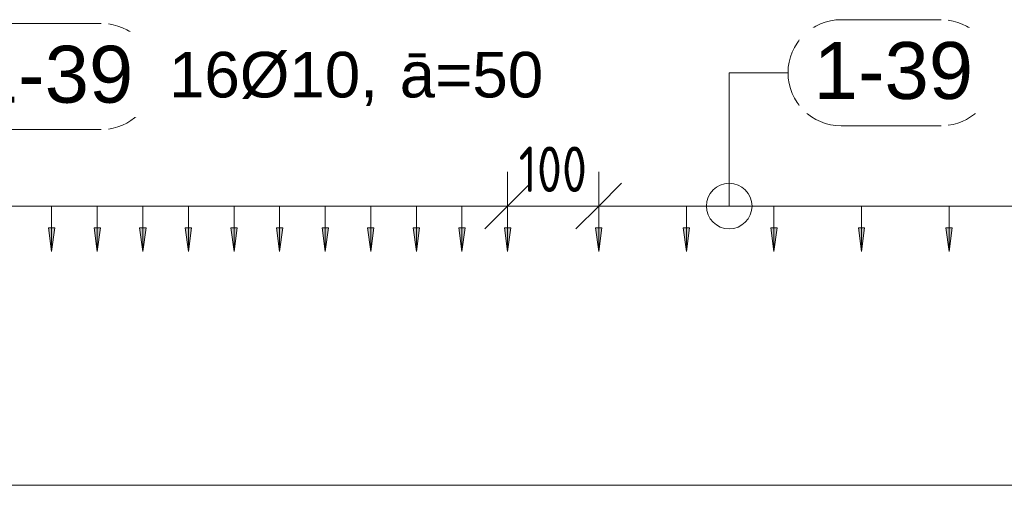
# Model space of a CAD drawing. Header units: millimetres. Extents: x 4307 to 42792, y 1610 to 10025.
# Tile 101 of 256: x 14855 to 15935, y 8920 to 9431. Entities that reach past the tile are written whole.
import ezdxf

# ---------------------------------------------------------------- set-up
doc = ezdxf.new("R2010")
doc.units = ezdxf.units.MM
for name, color, linetype, lineweight in [('A-ANNO-DIMS', 211, 'Continuous', 5), ('A-ANNO-DIMS-25', 211, 'Continuous', 5), ('S-BEAM', 12, 'Continuous', 9), ('S-COLS', 52, 'Continuous', 9), ('S-RBAR-IDEN', 171, 'Continuous', 5)]:
    doc.layers.add(name, color=color, linetype=linetype, lineweight=lineweight)
doc.styles.add('Arial', font='arial.ttf', dxfattribs={"height": 50})
doc.styles.add('Arial_1', font='arial.ttf', dxfattribs={"height": 62.5})
doc.styles.add('ISOCPEUR_2', font='isocpeur.ttf', dxfattribs={"width": 0.8, "height": 50})
doc.dimstyles.new('Vnitřní', dxfattribs={"dimscale": 304.8, "dimtxt": 49.799059, "dimasz": 0.164042, "dimexe": 0.123031, "dimexo": 0.0625, "dimgap": 0, "dimtad": 1, "dimdec": 0, "dimzin": 0, "dimdsep": 46, "dimtxsty": 'ISOCPEUR_2', "dimblk1": 'OBLIQUE', "dimblk2": 'OBLIQUE', "dimsah": 1, "dimcen": 0.09, "dimdle": 0.123031, "dimazin": 0, "dimtfac": 1, "dimtdec": 4, "dimtix": 1, "dimtmove": 0, "dimatfit": 3, "dimfxl": 0.123031, "dimfxlon": 1, "dimtvp": 1, "dimtolj": 1, "dimtzin": 0, "dimarcsym": 2})
doc.dimstyles.new('Výztuž_kusy__řezy_', dxfattribs={"dimscale": 304.8, "dimtxt": 0.18, "dimasz": 0, "dimexe": 0, "dimexo": 0.0625, "dimgap": 0.082021, "dimtad": 1, "dimdec": 0, "dimzin": 0, "dimdsep": 46, "dimtxsty": 'Arial_1', "dimblk1": 'NONE', "dimblk2": 'NONE', "dimsah": 1, "dimcen": 0.09, "dimazin": 0, "dimtfac": 1, "dimtdec": 4, "dimtix": 1, "dimtmove": 0, "dimatfit": 3, "dimfxl": 0.164042, "dimfxlon": 1, "dimtvp": 1, "dimtfill": 1, "dimtolj": 1, "dimtzin": 0, "dimarcsym": 2})

# ---------------------------------------------------------------- blocks, each defined once
blk = doc.blocks.new('DIMBLOCK99-V1')
at = {"layer": 'A-ANNO-DIMS-25'}
for points in [[(14840, 9176.4), (14843.5, 9202.7), (14836.5, 9202.7)], [(14890, 9176.4), (14893.5, 9202.7), (14886.5, 9202.7)]]:
    blk.add_hatch(color=256, dxfattribs=at).paths.add_polyline_path(points)
for p, q in [((14840, 9226.4), (14890, 9226.4)), ((14840, 9226.4), (14840, 9226.4)), ((14840, 9226.4), (14840, 9176.4)), ((14890, 9226.4), (14890, 9226.4)), ((14890, 9226.4), (14890, 9176.4)), ((14843.5, 9202.7), (14836.5, 9202.7)), ((14836.5, 9202.7), (14840, 9176.4)), ((14840, 9176.4), (14843.5, 9202.7)), ((14893.5, 9202.7), (14886.5, 9202.7)), ((14886.5, 9202.7), (14890, 9176.4)), ((14890, 9176.4), (14893.5, 9202.7))]:
    blk.add_line(p, q, dxfattribs=at)
blk = doc.blocks.new('_None')
blk = doc.blocks.new('DIMBLOCK100-V1')
at = {"layer": 'A-ANNO-DIMS-25'}
for points in [[(14890, 9176.4), (14893.5, 9202.7), (14886.5, 9202.7)], [(14940, 9176.4), (14943.5, 9202.7), (14936.5, 9202.7)]]:
    blk.add_hatch(color=256, dxfattribs=at).paths.add_polyline_path(points)
for p, q in [((14890, 9226.4), (14940, 9226.4)), ((14890, 9226.4), (14890, 9226.4)), ((14890, 9226.4), (14890, 9176.4)), ((14940, 9226.4), (14940, 9226.4)), ((14940, 9226.4), (14940, 9176.4)), ((14893.5, 9202.7), (14886.5, 9202.7)), ((14886.5, 9202.7), (14890, 9176.4)), ((14890, 9176.4), (14893.5, 9202.7)), ((14943.5, 9202.7), (14936.5, 9202.7)), ((14936.5, 9202.7), (14940, 9176.4)), ((14940, 9176.4), (14943.5, 9202.7))]:
    blk.add_line(p, q, dxfattribs=at)
blk = doc.blocks.new('DIMBLOCK101-V1')
at = {"layer": 'A-ANNO-DIMS-25'}
for points in [[(14940, 9176.4), (14943.5, 9202.7), (14936.5, 9202.7)], [(14990, 9176.4), (14993.5, 9202.7), (14986.5, 9202.7)]]:
    blk.add_hatch(color=256, dxfattribs=at).paths.add_polyline_path(points)
for p, q in [((14940, 9226.4), (14990, 9226.4)), ((14940, 9226.4), (14940, 9226.4)), ((14940, 9226.4), (14940, 9176.4)), ((14990, 9226.4), (14990, 9226.4)), ((14990, 9226.4), (14990, 9176.4)), ((14943.5, 9202.7), (14936.5, 9202.7)), ((14936.5, 9202.7), (14940, 9176.4)), ((14940, 9176.4), (14943.5, 9202.7)), ((14993.5, 9202.7), (14986.5, 9202.7)), ((14986.5, 9202.7), (14990, 9176.4)), ((14990, 9176.4), (14993.5, 9202.7))]:
    blk.add_line(p, q, dxfattribs=at)
blk = doc.blocks.new('DIMBLOCK102-V1')
at = {"layer": 'A-ANNO-DIMS-25'}
for points in [[(14990, 9176.4), (14993.5, 9202.7), (14986.5, 9202.7)], [(15040, 9176.4), (15043.5, 9202.7), (15036.5, 9202.7)]]:
    blk.add_hatch(color=256, dxfattribs=at).paths.add_polyline_path(points)
for p, q in [((14990, 9226.4), (15040, 9226.4)), ((14990, 9226.4), (14990, 9226.4)), ((14990, 9226.4), (14990, 9176.4)), ((15040, 9226.4), (15040, 9226.4)), ((15040, 9226.4), (15040, 9176.4)), ((14993.5, 9202.7), (14986.5, 9202.7)), ((14986.5, 9202.7), (14990, 9176.4)), ((14990, 9176.4), (14993.5, 9202.7)), ((15043.5, 9202.7), (15036.5, 9202.7)), ((15036.5, 9202.7), (15040, 9176.4)), ((15040, 9176.4), (15043.5, 9202.7))]:
    blk.add_line(p, q, dxfattribs=at)
blk = doc.blocks.new('DIMBLOCK103-V1')
at = {"layer": 'A-ANNO-DIMS-25'}
for points in [[(15040, 9176.4), (15043.5, 9202.7), (15036.5, 9202.7)], [(15090, 9176.4), (15093.5, 9202.7), (15086.5, 9202.7)]]:
    blk.add_hatch(color=256, dxfattribs=at).paths.add_polyline_path(points)
for p, q in [((15040, 9226.4), (15090, 9226.4)), ((15040, 9226.4), (15040, 9226.4)), ((15040, 9226.4), (15040, 9176.4)), ((15090, 9226.4), (15090, 9226.4)), ((15090, 9226.4), (15090, 9176.4)), ((15043.5, 9202.7), (15036.5, 9202.7)), ((15036.5, 9202.7), (15040, 9176.4)), ((15040, 9176.4), (15043.5, 9202.7)), ((15093.5, 9202.7), (15086.5, 9202.7)), ((15086.5, 9202.7), (15090, 9176.4)), ((15090, 9176.4), (15093.5, 9202.7))]:
    blk.add_line(p, q, dxfattribs=at)
blk = doc.blocks.new('DIMBLOCK104-V1')
at = {"layer": 'A-ANNO-DIMS-25'}
for points in [[(15090, 9176.4), (15093.5, 9202.7), (15086.5, 9202.7)], [(15140, 9176.4), (15143.5, 9202.7), (15136.5, 9202.7)]]:
    blk.add_hatch(color=256, dxfattribs=at).paths.add_polyline_path(points)
for p, q in [((15090, 9226.4), (15140, 9226.4)), ((15090, 9226.4), (15090, 9226.4)), ((15090, 9226.4), (15090, 9176.4)), ((15140, 9226.4), (15140, 9226.4)), ((15140, 9226.4), (15140, 9176.4)), ((15093.5, 9202.7), (15086.5, 9202.7)), ((15086.5, 9202.7), (15090, 9176.4)), ((15090, 9176.4), (15093.5, 9202.7)), ((15143.5, 9202.7), (15136.5, 9202.7)), ((15136.5, 9202.7), (15140, 9176.4)), ((15140, 9176.4), (15143.5, 9202.7))]:
    blk.add_line(p, q, dxfattribs=at)
blk = doc.blocks.new('DIMBLOCK105-V1')
at = {"layer": 'A-ANNO-DIMS-25'}
for points in [[(15140, 9176.4), (15143.5, 9202.7), (15136.5, 9202.7)], [(15190, 9176.4), (15193.5, 9202.7), (15186.5, 9202.7)]]:
    blk.add_hatch(color=256, dxfattribs=at).paths.add_polyline_path(points)
for p, q in [((15140, 9226.4), (15190, 9226.4)), ((15140, 9226.4), (15140, 9226.4)), ((15140, 9226.4), (15140, 9176.4)), ((15190, 9226.4), (15190, 9226.4)), ((15190, 9226.4), (15190, 9176.4)), ((15143.5, 9202.7), (15136.5, 9202.7)), ((15136.5, 9202.7), (15140, 9176.4)), ((15140, 9176.4), (15143.5, 9202.7)), ((15193.5, 9202.7), (15186.5, 9202.7)), ((15186.5, 9202.7), (15190, 9176.4)), ((15190, 9176.4), (15193.5, 9202.7))]:
    blk.add_line(p, q, dxfattribs=at)
blk = doc.blocks.new('DIMBLOCK106-V1')
at = {"layer": 'A-ANNO-DIMS-25'}
for points in [[(15190, 9176.4), (15193.5, 9202.7), (15186.5, 9202.7)], [(15240, 9176.4), (15243.5, 9202.7), (15236.5, 9202.7)]]:
    blk.add_hatch(color=256, dxfattribs=at).paths.add_polyline_path(points)
for p, q in [((15190, 9226.4), (15240, 9226.4)), ((15190, 9226.4), (15190, 9226.4)), ((15190, 9226.4), (15190, 9176.4)), ((15240, 9226.4), (15240, 9226.4)), ((15240, 9226.4), (15240, 9176.4)), ((15193.5, 9202.7), (15186.5, 9202.7)), ((15186.5, 9202.7), (15190, 9176.4)), ((15190, 9176.4), (15193.5, 9202.7)), ((15243.5, 9202.7), (15236.5, 9202.7)), ((15236.5, 9202.7), (15240, 9176.4)), ((15240, 9176.4), (15243.5, 9202.7))]:
    blk.add_line(p, q, dxfattribs=at)
blk = doc.blocks.new('DIMBLOCK107-V1')
at = {"layer": 'A-ANNO-DIMS-25'}
for points in [[(15240, 9176.4), (15243.5, 9202.7), (15236.5, 9202.7)], [(15290, 9176.4), (15293.5, 9202.7), (15286.5, 9202.7)]]:
    blk.add_hatch(color=256, dxfattribs=at).paths.add_polyline_path(points)
for p, q in [((15240, 9226.4), (15290, 9226.4)), ((15240, 9226.4), (15240, 9226.4)), ((15240, 9226.4), (15240, 9176.4)), ((15290, 9226.4), (15290, 9226.4)), ((15290, 9226.4), (15290, 9176.4)), ((15243.5, 9202.7), (15236.5, 9202.7)), ((15236.5, 9202.7), (15240, 9176.4)), ((15240, 9176.4), (15243.5, 9202.7)), ((15293.5, 9202.7), (15286.5, 9202.7)), ((15286.5, 9202.7), (15290, 9176.4)), ((15290, 9176.4), (15293.5, 9202.7))]:
    blk.add_line(p, q, dxfattribs=at)
blk = doc.blocks.new('DIMBLOCK108-V1')
at = {"layer": 'A-ANNO-DIMS-25'}
for points in [[(15290, 9176.4), (15293.5, 9202.7), (15286.5, 9202.7)], [(15340, 9176.4), (15343.5, 9202.7), (15336.5, 9202.7)]]:
    blk.add_hatch(color=256, dxfattribs=at).paths.add_polyline_path(points)
for p, q in [((15290, 9226.4), (15340, 9226.4)), ((15290, 9226.4), (15290, 9226.4)), ((15290, 9226.4), (15290, 9176.4)), ((15340, 9226.4), (15340, 9226.4)), ((15340, 9226.4), (15340, 9176.4)), ((15293.5, 9202.7), (15286.5, 9202.7)), ((15286.5, 9202.7), (15290, 9176.4)), ((15290, 9176.4), (15293.5, 9202.7)), ((15343.5, 9202.7), (15336.5, 9202.7)), ((15336.5, 9202.7), (15340, 9176.4)), ((15340, 9176.4), (15343.5, 9202.7))]:
    blk.add_line(p, q, dxfattribs=at)
blk = doc.blocks.new('DIMBLOCK109-V1')
at = {"layer": 'A-ANNO-DIMS-25'}
for points in [[(15340, 9176.4), (15343.5, 9202.7), (15336.5, 9202.7)], [(15390, 9176.4), (15393.5, 9202.7), (15386.5, 9202.7)]]:
    blk.add_hatch(color=256, dxfattribs=at).paths.add_polyline_path(points)
for p, q in [((15340, 9226.4), (15390, 9226.4)), ((15340, 9226.4), (15340, 9226.4)), ((15340, 9226.4), (15340, 9176.4)), ((15390, 9226.4), (15390, 9226.4)), ((15390, 9226.4), (15390, 9176.4)), ((15343.5, 9202.7), (15336.5, 9202.7)), ((15336.5, 9202.7), (15340, 9176.4)), ((15340, 9176.4), (15343.5, 9202.7)), ((15393.5, 9202.7), (15386.5, 9202.7)), ((15386.5, 9202.7), (15390, 9176.4)), ((15390, 9176.4), (15393.5, 9202.7))]:
    blk.add_line(p, q, dxfattribs=at)
blk = doc.blocks.new('DIMBLOCK110-V1')
at = {"layer": 'A-ANNO-DIMS-25'}
for points in [[(14640, 9176.4), (14643.5, 9202.7), (14636.5, 9202.7)], [(14690, 9176.4), (14693.5, 9202.7), (14686.5, 9202.7)], [(14740, 9176.4), (14743.5, 9202.7), (14736.5, 9202.7)], [(14790, 9176.4), (14793.5, 9202.7), (14786.5, 9202.7)], [(14840, 9176.4), (14843.5, 9202.7), (14836.5, 9202.7)], [(14890, 9176.4), (14893.5, 9202.7), (14886.5, 9202.7)], [(14940, 9176.4), (14943.5, 9202.7), (14936.5, 9202.7)], [(14990, 9176.4), (14993.5, 9202.7), (14986.5, 9202.7)], [(15040, 9176.4), (15043.5, 9202.7), (15036.5, 9202.7)], [(15090, 9176.4), (15093.5, 9202.7), (15086.5, 9202.7)], [(15140, 9176.4), (15143.5, 9202.7), (15136.5, 9202.7)], [(15190, 9176.4), (15193.5, 9202.7), (15186.5, 9202.7)], [(15240, 9176.4), (15243.5, 9202.7), (15236.5, 9202.7)], [(15290, 9176.4), (15293.5, 9202.7), (15286.5, 9202.7)], [(15340, 9176.4), (15343.5, 9202.7), (15336.5, 9202.7)], [(15390, 9176.4), (15393.5, 9202.7), (15386.5, 9202.7)]]:
    blk.add_hatch(color=256, dxfattribs=at).paths.add_polyline_path(points)
for p, q in [((14640, 9226.4), (15390, 9226.4)), ((14640, 9226.4), (14690, 9226.4)), ((14640, 9226.4), (14640, 9226.4)), ((14640, 9226.4), (14640, 9176.4)), ((14690, 9226.4), (14740, 9226.4)), ((14690, 9226.4), (14690, 9226.4)), ((14690, 9226.4), (14690, 9176.4)), ((14740, 9226.4), (14790, 9226.4)), ((14740, 9226.4), (14740, 9226.4)), ((14740, 9226.4), (14740, 9176.4)), ((14790, 9226.4), (14840, 9226.4)), ((14790, 9226.4), (14790, 9226.4)), ((14790, 9226.4), (14790, 9176.4)), ((14840, 9226.4), (14890, 9226.4)), ((14840, 9226.4), (14840, 9226.4)), ((14840, 9226.4), (14840, 9176.4)), ((14890, 9226.4), (14940, 9226.4)), ((14890, 9226.4), (14890, 9226.4)), ((14890, 9226.4), (14890, 9176.4)), ((14940, 9226.4), (14990, 9226.4)), ((14940, 9226.4), (14940, 9226.4)), ((14940, 9226.4), (14940, 9176.4)), ((14990, 9226.4), (15040, 9226.4)), ((14990, 9226.4), (14990, 9226.4)), ((14990, 9226.4), (14990, 9176.4)), ((15040, 9226.4), (15090, 9226.4)), ((15040, 9226.4), (15040, 9226.4)), ((15040, 9226.4), (15040, 9176.4)), ((15090, 9226.4), (15140, 9226.4)), ((15090, 9226.4), (15090, 9226.4)), ((15090, 9226.4), (15090, 9176.4)), ((15140, 9226.4), (15190, 9226.4)), ((15140, 9226.4), (15140, 9226.4)), ((15140, 9226.4), (15140, 9176.4)), ((15190, 9226.4), (15240, 9226.4)), ((15190, 9226.4), (15190, 9226.4)), ((15190, 9226.4), (15190, 9176.4)), ((15240, 9226.4), (15290, 9226.4)), ((15240, 9226.4), (15240, 9226.4)), ((15240, 9226.4), (15240, 9176.4)), ((15290, 9226.4), (15340, 9226.4)), ((15290, 9226.4), (15290, 9226.4)), ((15290, 9226.4), (15290, 9176.4)), ((15340, 9226.4), (15390, 9226.4)), ((15340, 9226.4), (15340, 9226.4)), ((15340, 9226.4), (15340, 9176.4)), ((15390, 9226.4), (15390, 9226.4)), ((15390, 9226.4), (15390, 9176.4)), ((14643.5, 9202.7), (14636.5, 9202.7)), ((14636.5, 9202.7), (14640, 9176.4)), ((14640, 9176.4), (14643.5, 9202.7)), ((14693.5, 9202.7), (14686.5, 9202.7)), ((14686.5, 9202.7), (14690, 9176.4)), ((14690, 9176.4), (14693.5, 9202.7)), ((14743.5, 9202.7), (14736.5, 9202.7)), ((14736.5, 9202.7), (14740, 9176.4)), ((14740, 9176.4), (14743.5, 9202.7)), ((14793.5, 9202.7), (14786.5, 9202.7)), ((14786.5, 9202.7), (14790, 9176.4)), ((14790, 9176.4), (14793.5, 9202.7)), ((14843.5, 9202.7), (14836.5, 9202.7)), ((14836.5, 9202.7), (14840, 9176.4)), ((14840, 9176.4), (14843.5, 9202.7)), ((14893.5, 9202.7), (14886.5, 9202.7)), ((14886.5, 9202.7), (14890, 9176.4)), ((14890, 9176.4), (14893.5, 9202.7)), ((14943.5, 9202.7), (14936.5, 9202.7)), ((14936.5, 9202.7), (14940, 9176.4)), ((14940, 9176.4), (14943.5, 9202.7)), ((14993.5, 9202.7), (14986.5, 9202.7)), ((14986.5, 9202.7), (14990, 9176.4)), ((14990, 9176.4), (14993.5, 9202.7)), ((15043.5, 9202.7), (15036.5, 9202.7)), ((15036.5, 9202.7), (15040, 9176.4)), ((15040, 9176.4), (15043.5, 9202.7)), ((15093.5, 9202.7), (15086.5, 9202.7)), ((15086.5, 9202.7), (15090, 9176.4)), ((15090, 9176.4), (15093.5, 9202.7)), ((15143.5, 9202.7), (15136.5, 9202.7)), ((15136.5, 9202.7), (15140, 9176.4)), ((15140, 9176.4), (15143.5, 9202.7)), ((15193.5, 9202.7), (15186.5, 9202.7)), ((15186.5, 9202.7), (15190, 9176.4)), ((15190, 9176.4), (15193.5, 9202.7)), ((15243.5, 9202.7), (15236.5, 9202.7)), ((15236.5, 9202.7), (15240, 9176.4)), ((15240, 9176.4), (15243.5, 9202.7)), ((15293.5, 9202.7), (15286.5, 9202.7)), ((15286.5, 9202.7), (15290, 9176.4)), ((15290, 9176.4), (15293.5, 9202.7)), ((15343.5, 9202.7), (15336.5, 9202.7)), ((15336.5, 9202.7), (15340, 9176.4)), ((15340, 9176.4), (15343.5, 9202.7)), ((15393.5, 9202.7), (15386.5, 9202.7)), ((15386.5, 9202.7), (15390, 9176.4)), ((15390, 9176.4), (15393.5, 9202.7))]:
    blk.add_line(p, q, dxfattribs=at)
blk = doc.blocks.new('Popisek výztuže__BEZ NATOČENÍ_ - _Typ_ množství_PRAVÝ _řezy_-573725-V1')
at = {"layer": 'S-RBAR-IDEN'}
for p, q in [((5911.2, 9413.6), (5801.5, 9413.6)), ((5801.5, 9297.2), (5911.2, 9297.2))]:
    blk.add_line(p, q, dxfattribs=at)
for centre, start, end in [((5801.5, 9355.4), 90, 270), ((5911.2, 9355.4), 277.6434, 82.3566)]:
    blk.add_arc(centre, 58.2, start, end, dxfattribs=at)
blk = doc.blocks.new('DIMBLOCK111-V1')
at = {"layer": 'A-ANNO-DIMS-25'}
for points in [[(15490, 9176.4), (15493.5, 9202.7), (15486.5, 9202.7)], [(15586, 9176.4), (15589.5, 9202.7), (15582.6, 9202.7)]]:
    blk.add_hatch(color=256, dxfattribs=at).paths.add_polyline_path(points)
for p, q in [((15490, 9226.4), (15586, 9226.4)), ((15490, 9226.4), (15490, 9226.4)), ((15490, 9226.4), (15490, 9176.4)), ((15586, 9226.4), (15586, 9226.4)), ((15586, 9226.4), (15586, 9176.4)), ((15493.5, 9202.7), (15486.5, 9202.7)), ((15486.5, 9202.7), (15490, 9176.4)), ((15490, 9176.4), (15493.5, 9202.7)), ((15589.5, 9202.7), (15582.6, 9202.7)), ((15582.6, 9202.7), (15586, 9176.4)), ((15586, 9176.4), (15589.5, 9202.7))]:
    blk.add_line(p, q, dxfattribs=at)
blk = doc.blocks.new('DIMBLOCK112-V1')
at = {"layer": 'A-ANNO-DIMS-25'}
for points in [[(15586, 9176.4), (15589.5, 9202.7), (15582.6, 9202.7)], [(15682, 9176.4), (15685.5, 9202.7), (15678.6, 9202.7)]]:
    blk.add_hatch(color=256, dxfattribs=at).paths.add_polyline_path(points)
for p, q in [((15586, 9226.4), (15682, 9226.4)), ((15586, 9226.4), (15586, 9226.4)), ((15586, 9226.4), (15586, 9176.4)), ((15682, 9226.4), (15682, 9226.4)), ((15682, 9226.4), (15682, 9176.4)), ((15589.5, 9202.7), (15582.6, 9202.7)), ((15582.6, 9202.7), (15586, 9176.4)), ((15586, 9176.4), (15589.5, 9202.7)), ((15685.5, 9202.7), (15678.6, 9202.7)), ((15678.6, 9202.7), (15682, 9176.4)), ((15682, 9176.4), (15685.5, 9202.7))]:
    blk.add_line(p, q, dxfattribs=at)
blk = doc.blocks.new('DIMBLOCK113-V1')
at = {"layer": 'A-ANNO-DIMS-25'}
for points in [[(15682, 9176.4), (15685.5, 9202.7), (15678.6, 9202.7)], [(15778, 9176.4), (15781.5, 9202.7), (15774.6, 9202.7)]]:
    blk.add_hatch(color=256, dxfattribs=at).paths.add_polyline_path(points)
for p, q in [((15682, 9226.4), (15778, 9226.4)), ((15682, 9226.4), (15682, 9226.4)), ((15682, 9226.4), (15682, 9176.4)), ((15778, 9226.4), (15778, 9226.4)), ((15778, 9226.4), (15778, 9176.4)), ((15685.5, 9202.7), (15678.6, 9202.7)), ((15678.6, 9202.7), (15682, 9176.4)), ((15682, 9176.4), (15685.5, 9202.7)), ((15781.5, 9202.7), (15774.6, 9202.7)), ((15774.6, 9202.7), (15778, 9176.4)), ((15778, 9176.4), (15781.5, 9202.7))]:
    blk.add_line(p, q, dxfattribs=at)
blk = doc.blocks.new('DIMBLOCK114-V1')
at = {"layer": 'A-ANNO-DIMS-25'}
for points in [[(15778, 9176.4), (15781.5, 9202.7), (15774.6, 9202.7)], [(15874.1, 9176.4), (15877.5, 9202.7), (15870.6, 9202.7)]]:
    blk.add_hatch(color=256, dxfattribs=at).paths.add_polyline_path(points)
for p, q in [((15778, 9226.4), (15874.1, 9226.4)), ((15778, 9226.4), (15778, 9226.4)), ((15778, 9226.4), (15778, 9176.4)), ((15874.1, 9226.4), (15874.1, 9226.4)), ((15874.1, 9226.4), (15874.1, 9176.4)), ((15781.5, 9202.7), (15774.6, 9202.7)), ((15774.6, 9202.7), (15778, 9176.4)), ((15778, 9176.4), (15781.5, 9202.7)), ((15877.5, 9202.7), (15870.6, 9202.7)), ((15870.6, 9202.7), (15874.1, 9176.4)), ((15874.1, 9176.4), (15877.5, 9202.7))]:
    blk.add_line(p, q, dxfattribs=at)
blk = doc.blocks.new('DIMBLOCK115-V1')
at = {"layer": 'A-ANNO-DIMS-25'}
for points in [[(15874.1, 9176.4), (15877.5, 9202.7), (15870.6, 9202.7)], [(15970.1, 9176.4), (15973.5, 9202.7), (15966.6, 9202.7)]]:
    blk.add_hatch(color=256, dxfattribs=at).paths.add_polyline_path(points)
for p, q in [((15874.1, 9226.4), (15970.1, 9226.4)), ((15874.1, 9226.4), (15874.1, 9226.4)), ((15874.1, 9226.4), (15874.1, 9176.4)), ((15970.1, 9226.4), (15970.1, 9226.4)), ((15970.1, 9226.4), (15970.1, 9176.4)), ((15877.5, 9202.7), (15870.6, 9202.7)), ((15870.6, 9202.7), (15874.1, 9176.4)), ((15874.1, 9176.4), (15877.5, 9202.7)), ((15973.5, 9202.7), (15966.6, 9202.7)), ((15966.6, 9202.7), (15970.1, 9176.4)), ((15970.1, 9176.4), (15973.5, 9202.7))]:
    blk.add_line(p, q, dxfattribs=at)
blk = doc.blocks.new('DIMBLOCK124-V1')
at = {"layer": 'A-ANNO-DIMS-25'}
for points in [[(15490, 9176.4), (15493.5, 9202.7), (15486.5, 9202.7)], [(15586, 9176.4), (15589.5, 9202.7), (15582.6, 9202.7)], [(15682, 9176.4), (15685.5, 9202.7), (15678.6, 9202.7)], [(15778, 9176.4), (15781.5, 9202.7), (15774.6, 9202.7)], [(15874.1, 9176.4), (15877.5, 9202.7), (15870.6, 9202.7)], [(15970.1, 9176.4), (15973.5, 9202.7), (15966.6, 9202.7)], [(16066.1, 9176.4), (16069.6, 9202.7), (16062.6, 9202.7)], [(16162.1, 9176.4), (16165.6, 9202.7), (16158.6, 9202.7)], [(16258.1, 9176.4), (16261.6, 9202.7), (16254.7, 9202.7)], [(16354.1, 9176.4), (16357.6, 9202.7), (16350.7, 9202.7)], [(16450.2, 9176.4), (16453.6, 9202.7), (16446.7, 9202.7)], [(16546.2, 9176.4), (16549.6, 9202.7), (16542.7, 9202.7)], [(16642.2, 9176.4), (16645.7, 9202.7), (16638.7, 9202.7)], [(16738.2, 9176.4), (16741.7, 9202.7), (16734.7, 9202.7)]]:
    blk.add_hatch(color=256, dxfattribs=at).paths.add_polyline_path(points)
for p, q in [((15490, 9226.4), (16738.2, 9226.4)), ((15490, 9226.4), (15586, 9226.4)), ((15490, 9226.4), (15490, 9226.4)), ((15490, 9226.4), (15490, 9176.4)), ((15586, 9226.4), (15682, 9226.4)), ((15586, 9226.4), (15586, 9226.4)), ((15586, 9226.4), (15586, 9176.4)), ((15682, 9226.4), (15778, 9226.4)), ((15682, 9226.4), (15682, 9226.4)), ((15682, 9226.4), (15682, 9176.4)), ((15778, 9226.4), (15874.1, 9226.4)), ((15778, 9226.4), (15778, 9226.4)), ((15778, 9226.4), (15778, 9176.4)), ((15874.1, 9226.4), (15970.1, 9226.4)), ((15874.1, 9226.4), (15874.1, 9226.4)), ((15874.1, 9226.4), (15874.1, 9176.4)), ((15970.1, 9226.4), (16066.1, 9226.4)), ((15970.1, 9226.4), (15970.1, 9226.4)), ((15970.1, 9226.4), (15970.1, 9176.4)), ((16066.1, 9226.4), (16162.1, 9226.4)), ((16066.1, 9226.4), (16066.1, 9226.4)), ((16066.1, 9226.4), (16066.1, 9176.4)), ((16162.1, 9226.4), (16258.1, 9226.4)), ((16162.1, 9226.4), (16162.1, 9226.4)), ((16162.1, 9226.4), (16162.1, 9176.4)), ((16258.1, 9226.4), (16354.1, 9226.4)), ((16258.1, 9226.4), (16258.1, 9226.4)), ((16258.1, 9226.4), (16258.1, 9176.4)), ((16354.1, 9226.4), (16450.2, 9226.4)), ((16354.1, 9226.4), (16354.1, 9226.4)), ((16354.1, 9226.4), (16354.1, 9176.4)), ((16450.2, 9226.4), (16546.2, 9226.4)), ((16450.2, 9226.4), (16450.2, 9226.4)), ((16450.2, 9226.4), (16450.2, 9176.4)), ((16546.2, 9226.4), (16642.2, 9226.4)), ((16546.2, 9226.4), (16546.2, 9226.4)), ((16546.2, 9226.4), (16546.2, 9176.4)), ((16642.2, 9226.4), (16738.2, 9226.4)), ((16642.2, 9226.4), (16642.2, 9226.4)), ((16642.2, 9226.4), (16642.2, 9176.4)), ((16738.2, 9226.4), (16738.2, 9226.4)), ((16738.2, 9226.4), (16738.2, 9176.4)), ((15493.5, 9202.7), (15486.5, 9202.7)), ((15486.5, 9202.7), (15490, 9176.4)), ((15490, 9176.4), (15493.5, 9202.7)), ((15589.5, 9202.7), (15582.6, 9202.7)), ((15582.6, 9202.7), (15586, 9176.4)), ((15586, 9176.4), (15589.5, 9202.7)), ((15685.5, 9202.7), (15678.6, 9202.7)), ((15678.6, 9202.7), (15682, 9176.4)), ((15682, 9176.4), (15685.5, 9202.7)), ((15781.5, 9202.7), (15774.6, 9202.7)), ((15774.6, 9202.7), (15778, 9176.4)), ((15778, 9176.4), (15781.5, 9202.7)), ((15877.5, 9202.7), (15870.6, 9202.7)), ((15870.6, 9202.7), (15874.1, 9176.4)), ((15874.1, 9176.4), (15877.5, 9202.7)), ((15973.5, 9202.7), (15966.6, 9202.7)), ((15966.6, 9202.7), (15970.1, 9176.4)), ((15970.1, 9176.4), (15973.5, 9202.7)), ((16069.6, 9202.7), (16062.6, 9202.7)), ((16062.6, 9202.7), (16066.1, 9176.4)), ((16066.1, 9176.4), (16069.6, 9202.7)), ((16165.6, 9202.7), (16158.6, 9202.7)), ((16158.6, 9202.7), (16162.1, 9176.4)), ((16162.1, 9176.4), (16165.6, 9202.7)), ((16261.6, 9202.7), (16254.7, 9202.7)), ((16254.7, 9202.7), (16258.1, 9176.4)), ((16258.1, 9176.4), (16261.6, 9202.7)), ((16357.6, 9202.7), (16350.7, 9202.7)), ((16350.7, 9202.7), (16354.1, 9176.4)), ((16354.1, 9176.4), (16357.6, 9202.7)), ((16453.6, 9202.7), (16446.7, 9202.7)), ((16446.7, 9202.7), (16450.2, 9176.4)), ((16450.2, 9176.4), (16453.6, 9202.7)), ((16549.6, 9202.7), (16542.7, 9202.7)), ((16542.7, 9202.7), (16546.2, 9176.4)), ((16546.2, 9176.4), (16549.6, 9202.7)), ((16645.7, 9202.7), (16638.7, 9202.7)), ((16638.7, 9202.7), (16642.2, 9176.4)), ((16642.2, 9176.4), (16645.7, 9202.7)), ((16741.7, 9202.7), (16734.7, 9202.7)), ((16734.7, 9202.7), (16738.2, 9176.4)), ((16738.2, 9176.4), (16741.7, 9202.7))]:
    blk.add_line(p, q, dxfattribs=at)
blk = doc.blocks.new('DIMBLOCK211-V1')
at = {"layer": 'A-ANNO-DIMS-25'}
for p, q in [((15390, 9226.4), (15390, 9263.9)), ((15490, 9226.4), (15490, 9263.9)), ((15390, 9226.4), (15415, 9251.4)), ((15490, 9226.4), (15515, 9251.4)), ((15352.5, 9226.4), (15527.5, 9226.4)), ((15390, 9226.4), (15365, 9201.4)), ((15390, 9226.4), (15390, 9188.9)), ((15490, 9226.4), (15465, 9201.4)), ((15490, 9226.4), (15490, 9188.9))]:
    blk.add_line(p, q, dxfattribs=at)
at = {"layer": 'A-ANNO-DIMS-25', "color": 0, "insert": (15402.2, 9291.8), "char_height": 50, "width": 90.788, "attachment_point": 1, "line_spacing_factor": 1.149209, "style": 'ISOCPEUR_2'}
blk.add_mtext('100', dxfattribs=at)
blk = doc.blocks.new('_Oblique')
at = {"color": 0, "linetype": 'ByBlock', "lineweight": -2}
blk.add_line((-0.5, -0.5), (0.5, 0.5), dxfattribs=at)

msp = doc.modelspace()

# ---------------------------------------------------------------- linework, layer by layer
at = {"layer": 'S-BEAM'}
msp.add_line((15190, 8920), (20140, 8920), dxfattribs=at)
msp.add_line((15190, 8920), (20140, 8920), dxfattribs=at)
at = {"layer": 'S-COLS'}
for p, q in [((14840, 8920), (15190, 8920)), ((15190, 8920), (14840, 8920))]:
    msp.add_line(p, q, dxfattribs=at)
at = {"layer": 'S-RBAR-IDEN'}
for p, q in [((15633, 9372.7), (15697.5, 9372.7)), ((15633, 9226.4), (15633, 9372.7))]:
    msp.add_line(p, q, dxfattribs=at)
msp.add_circle((15633, 9226.4), 25, dxfattribs=at)

# ---------------------------------------------------------------- block references
for p in [(9033.3, 13.2), (9954.2, 17.3)]:
    msp.add_blockref('Popisek výztuže__BEZ NATOČENÍ_ - _Typ_ množství_PRAVÝ _řezy_-573725-V1', p, dxfattribs=at)

# ---------------------------------------------------------------- texts
at = {"layer": 'S-RBAR-IDEN', "char_height": 50, "attachment_point": 1, "style": 'Arial', "bg_fill": 3, "box_fill_scale": 1.25, "bg_fill_color": 256, "bg_fill_true_color": 13158600, "bg_fill_transparency": 0}
for s, insert, width in [('16Ø10, ', (15018.7, 9395.6), 306.645), ('ā=50', (15271.7, 9395.6), 194.409)]:
    msp.add_mtext(s, dxfattribs=dict(at, insert=insert, width=width))

# ---------------------------------------------------------------- dimensions: what is measured, and where the dimension line sits
at = {"layer": 'A-ANNO-DIMS'}
dim = msp.add_linear_dim(base=(15490, 9226.4), p1=(15390, 9188.9), p2=(15490, 9188.9), dimstyle='Vnitřní', override={"dimpost": '<>', "dimfxl": 100}, dxfattribs=at)
dim.commit()
dim.dimension.update_dxf_attribs({"geometry": 'DIMBLOCK211-V1', "text_midpoint": (15440, 9251.4)})
for base, p1, p2, text, override, picture, middle in [((15390, 9226.4), (14640, 9176.4), (15390, 9176.4), '50 750', {"dimpost": '<>', "dimblk1": 'None', "dimblk2": 'None', "dimsah": 1, "dimfxl": 750}, 'DIMBLOCK110-V1', (15015, 9283.3)), ((16738.2, 9226.4), (15490, 9176.4), (16738.2, 9176.4), '96 1248', {"dimpost": '<>', "dimblk1": 'None', "dimblk2": 'None', "dimsah": 1, "dimfxl": 1248.204827}, 'DIMBLOCK124-V1', (16114.1, 9283.3)), ((14890, 9226.4), (14840, 9176.4), (14890, 9176.4), ' ', {"dimpost": '<>', "dimfxl": 50}, 'DIMBLOCK99-V1', (14865, 9226.4)), ((14940, 9226.4), (14890, 9176.4), (14940, 9176.4), ' ', {"dimpost": '<>', "dimfxl": 50}, 'DIMBLOCK100-V1', (14915, 9226.4)), ((14990, 9226.4), (14940, 9176.4), (14990, 9176.4), ' ', {"dimpost": '<>', "dimfxl": 50}, 'DIMBLOCK101-V1', (14965, 9226.4)), ((15040, 9226.4), (14990, 9176.4), (15040, 9176.4), ' ', {"dimpost": '<>', "dimfxl": 50}, 'DIMBLOCK102-V1', (15015, 9226.4)), ((15090, 9226.4), (15040, 9176.4), (15090, 9176.4), ' ', {"dimpost": '<>', "dimfxl": 50}, 'DIMBLOCK103-V1', (15065, 9226.4)), ((15140, 9226.4), (15090, 9176.4), (15140, 9176.4), ' ', {"dimpost": '<>', "dimfxl": 50}, 'DIMBLOCK104-V1', (15115, 9226.4)), ((15190, 9226.4), (15140, 9176.4), (15190, 9176.4), ' ', {"dimpost": '<>', "dimfxl": 50}, 'DIMBLOCK105-V1', (15165, 9226.4)), ((15240, 9226.4), (15190, 9176.4), (15240, 9176.4), ' ', {"dimpost": '<>', "dimfxl": 50}, 'DIMBLOCK106-V1', (15215, 9226.4)), ((15290, 9226.4), (15240, 9176.4), (15290, 9176.4), ' ', {"dimpost": '<>', "dimfxl": 50}, 'DIMBLOCK107-V1', (15265, 9226.4)), ((15340, 9226.4), (15290, 9176.4), (15340, 9176.4), ' ', {"dimpost": '<>', "dimfxl": 50}, 'DIMBLOCK108-V1', (15315, 9226.4)), ((15390, 9226.4), (15340, 9176.4), (15390, 9176.4), ' ', {"dimpost": '<>', "dimfxl": 50}, 'DIMBLOCK109-V1', (15365, 9226.4)), ((15586, 9226.4), (15490, 9176.4), (15586, 9176.4), ' ', {"dimpost": '<>', "dimfxl": 96.015756}, 'DIMBLOCK111-V1', (15538, 9226.4)), ((15682, 9226.4), (15586, 9176.4), (15682, 9176.4), ' ', {"dimpost": '<>', "dimfxl": 96.015756}, 'DIMBLOCK112-V1', (15634, 9226.4)), ((15778, 9226.4), (15682, 9176.4), (15778, 9176.4), ' ', {"dimpost": '<>', "dimfxl": 96.015756}, 'DIMBLOCK113-V1', (15730, 9226.4)), ((15874.1, 9226.4), (15778, 9176.4), (15874.1, 9176.4), ' ', {"dimpost": '<>', "dimfxl": 96.015756}, 'DIMBLOCK114-V1', (15826.1, 9226.4)), ((15970.1, 9226.4), (15874.1, 9176.4), (15970.1, 9176.4), ' ', {"dimpost": '<>', "dimfxl": 96.015756}, 'DIMBLOCK115-V1', (15922.1, 9226.4))]:
    dim = msp.add_linear_dim(base=base, p1=p1, p2=p2, text=text, dimstyle='Výztuž_kusy__řezy_', override=override, dxfattribs=at)
    dim.commit()
    dim.dimension.update_dxf_attribs({"geometry": picture, "text_midpoint": middle})

# ---------------------------------------------------------------- next in the draw order: texts
at = {"layer": 'S-RBAR-IDEN', "char_height": 62.5, "width": 210.443, "attachment_point": 1, "style": 'Arial_1', "bg_fill": 3, "box_fill_scale": 1.25, "bg_fill_color": 256, "bg_fill_true_color": 13158600, "bg_fill_transparency": 0}
for insert in [(15725.7, 9406.4), (14804.8, 9402.3)]:
    msp.add_mtext('1-39', dxfattribs=dict(at, insert=insert))

doc.saveas('drawing.dxf')
